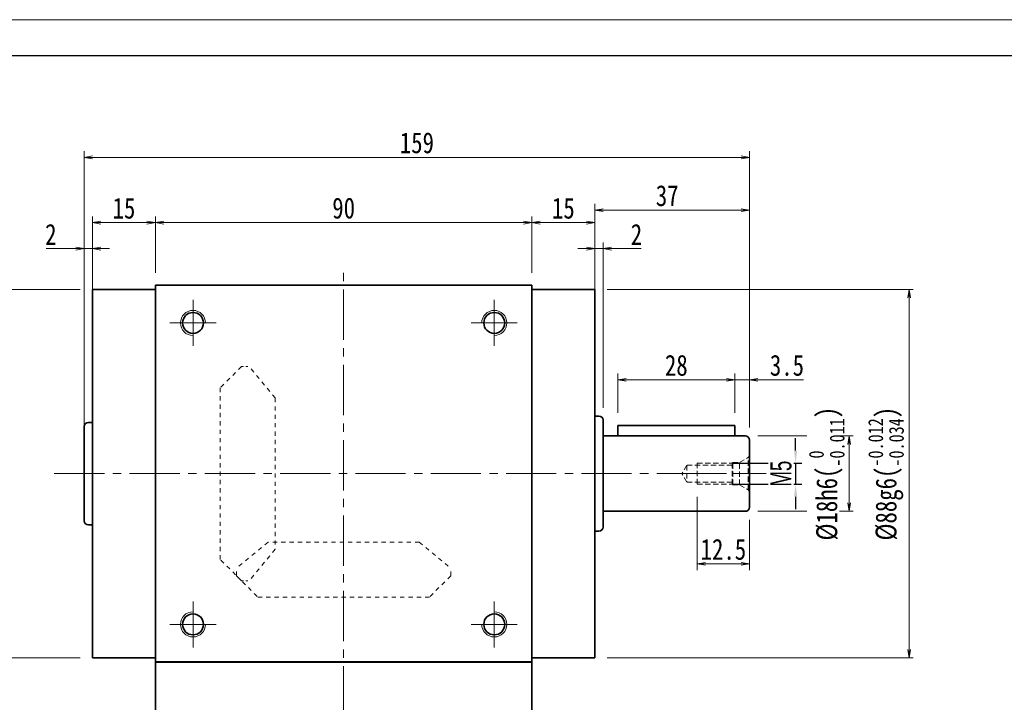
# Model space of a CAD drawing. Header units: millimetres. Extents: x -5 to 725, y 0 to 513.
# Tile 4 of 10: x 114 to 350, y 350 to 513. Entities that reach past the tile are written whole.
import ezdxf

# ---------------------------------------------------------------- set-up
doc = ezdxf.new("R2010")
doc.units = ezdxf.units.MM
for name, pattern in [('HIDDEN', [1.905, 1.27, -0.635]), ('点画线', [18, 12, -2, 2, -2]), ('虚线', [2, 1, -1])]:
    doc.linetypes.add(name, pattern=pattern)
for name, color, linetype, lineweight in [('中心线层', 1, '点画线', 18), ('图框_外框线', 7, 'Continuous', 18), ('尺寸线层', 3, 'Continuous', 18), ('粗实线', 7, 'Continuous', 40), ('粗实线层', 7, 'Continuous', 35)]:
    doc.layers.add(name, color=color, linetype=linetype, lineweight=lineweight)
doc.styles.add('宋体', font='SimSun.ttf', dxfattribs={"width": 0.8})
doc.styles.add('标准', font='txt', dxfattribs={"width": 0.667})
doc.dimstyles.new('a4-1-1', dxfattribs={"dimtxt": 3, "dimasz": 3, "dimexe": 1.5, "dimexo": 0, "dimgap": 0.5, "dimtad": 1, "dimdec": 3, "dimdsep": 46, "dimtxsty": '标准', "dimblk": '_CAXARROW', "dimcen": 0, "dimdle": 4, "dimazin": 2, "dimtfac": 0.707107, "dimtdec": 3, "dimtix": 1, "dimtmove": 2, "dimatfit": 3, "dimfxl": 0, "dimfrac": 2, "dimtolj": 1, "dimtzin": 0, "dimarcsym": 0})
doc.dimstyles.new('A水平标注$0', dxfattribs={"dimtxt": 3.5, "dimasz": 2, "dimexe": 1.5, "dimexo": 3, "dimgap": 1.1, "dimtad": 1, "dimtoh": 1, "dimdec": 4, "dimdsep": 46, "dimtxsty": '宋体', "dimblk": 'OPEN', "dimcen": 3, "dimclrd": 3, "dimclre": 3, "dimclrt": 6, "dimadec": 0, "dimazin": 0, "dimtm": 1e-09, "dimtfac": 1, "dimtdec": 4, "dimtix": 1, "dimtmove": 0, "dimatfit": 3, "dimldrblk": 'OPEN', "dimfxl": 0, "dimlwd": 13, "dimlwe": 13, "dimarcsym": 0})
doc.dimstyles.new('D直径标注φ25', dxfattribs={"dimtxt": 3.5, "dimasz": 2, "dimexe": 1, "dimexo": 3, "dimtad": 1, "dimtoh": 1, "dimdec": 1, "dimdsep": 46, "dimtxsty": '宋体', "dimblk": 'OPEN', "dimcen": 3, "dimclrd": 3, "dimclre": 3, "dimclrt": 130, "dimadec": 0, "dimazin": 0, "dimtm": 1e-09, "dimtfac": 1, "dimtdec": 1, "dimtmove": 0, "dimatfit": 0, "dimldrblk": 'OPEN', "dimfxl": 0, "dimlwd": 13, "dimlwe": 13, "dimarcsym": 0})

# ---------------------------------------------------------------- blocks, each defined once
blk = doc.blocks.new('_Open')
at = {"color": 0, "linetype": 'ByBlock', "lineweight": -2}
for p, q in [((-1, 0.17), (0, 0)), ((-1, -0.17), (0, 0)), ((0, 0), (-1, 0))]:
    blk.add_line(p, q, dxfattribs=at)
blk = doc.blocks.new('*D7')
at = {"layer": 'Defpoints', "color": 0, "transparency": 16777216}
for p in [(236.82, 464.75), (146.82, 449.8), (236.82, 449.8)]:
    blk.add_point(p, dxfattribs=at)
at = {"layer": '尺寸线层', "color": 3, "lineweight": 13, "transparency": 16777216}
for p, q in [((146.82, 452.8), (146.82, 466.25)), ((236.82, 452.8), (236.82, 466.25)), ((148.82, 464.75), (234.82, 464.75))]:
    blk.add_line(p, q, dxfattribs=at)
at = {"layer": '尺寸线层', "color": 3, "lineweight": 13, "transparency": 16777216, "xscale": 2, "yscale": 2, "zscale": 2, "rotation": 180}
blk.add_blockref('_Open', (146.82, 464.75), dxfattribs=at)
at = {"layer": '尺寸线层', "color": 3, "lineweight": 13, "transparency": 16777216, "xscale": 2, "yscale": 2, "zscale": 2}
blk.add_blockref('_Open', (236.82, 464.75), dxfattribs=at)
at = {"layer": '尺寸线层', "color": 6, "transparency": 16777216, "insert": (191.82, 468.2), "char_height": 5, "attachment_point": 5, "style": '宋体', "bg_fill": 3, "box_fill_scale": 1.1, "bg_fill_color": 257, "bg_fill_transparency": 0}
blk.add_mtext('90', dxfattribs=at)
blk = doc.blocks.new('*D8')
at = {"layer": 'Defpoints', "color": 0, "transparency": 16777216}
for p in [(131.82, 464.75), (146.82, 449.8), (131.82, 448.8)]:
    blk.add_point(p, dxfattribs=at)
at = {"layer": '尺寸线层', "color": 3, "lineweight": 13, "transparency": 16777216}
for p, q in [((131.82, 451.8), (131.82, 466.25)), ((146.82, 452.8), (146.82, 466.25)), ((144.82, 464.75), (133.82, 464.75))]:
    blk.add_line(p, q, dxfattribs=at)
at = {"layer": '尺寸线层', "color": 3, "lineweight": 13, "transparency": 16777216, "xscale": 2, "yscale": 2, "zscale": 2, "rotation": 180}
blk.add_blockref('_Open', (131.82, 464.75), dxfattribs=at)
at = {"layer": '尺寸线层', "color": 3, "lineweight": 13, "transparency": 16777216, "xscale": 2, "yscale": 2, "zscale": 2}
blk.add_blockref('_Open', (146.82, 464.75), dxfattribs=at)
at = {"layer": '尺寸线层', "color": 6, "transparency": 16777216, "insert": (139.32, 468.18), "char_height": 5, "attachment_point": 5, "style": '宋体', "bg_fill": 3, "box_fill_scale": 1.1, "bg_fill_color": 257, "bg_fill_transparency": 0}
blk.add_mtext('15', dxfattribs=at)
blk = doc.blocks.new('*D9')
at = {"layer": 'Defpoints', "color": 0, "transparency": 16777216}
for p in [(251.82, 464.75), (236.82, 449.8), (251.82, 448.8)]:
    blk.add_point(p, dxfattribs=at)
at = {"layer": '尺寸线层', "color": 3, "lineweight": 13, "transparency": 16777216}
for p, q in [((236.82, 452.8), (236.82, 466.25)), ((251.82, 451.8), (251.82, 466.25)), ((238.82, 464.75), (249.82, 464.75))]:
    blk.add_line(p, q, dxfattribs=at)
at = {"layer": '尺寸线层', "color": 3, "lineweight": 13, "transparency": 16777216, "xscale": 2, "yscale": 2, "zscale": 2, "rotation": 180}
blk.add_blockref('_Open', (236.82, 464.75), dxfattribs=at)
at = {"layer": '尺寸线层', "color": 3, "lineweight": 13, "transparency": 16777216, "xscale": 2, "yscale": 2, "zscale": 2}
blk.add_blockref('_Open', (251.82, 464.75), dxfattribs=at)
at = {"layer": '尺寸线层', "color": 6, "transparency": 16777216, "insert": (244.32, 468.18), "char_height": 5, "attachment_point": 5, "style": '宋体', "bg_fill": 3, "box_fill_scale": 1.1, "bg_fill_color": 257, "bg_fill_transparency": 0}
blk.add_mtext('15', dxfattribs=at)
blk = doc.blocks.new('*D10')
at = {"layer": 'Defpoints', "color": 0, "transparency": 16777216}
for p in [(129.82, 458.54), (131.82, 440.18), (129.82, 416.05)]:
    blk.add_point(p, dxfattribs=at)
at = {"layer": '尺寸线层', "color": 3, "lineweight": 13, "transparency": 16777216}
for p, q in [((129.82, 419.05), (129.82, 460.04)), ((131.82, 443.18), (131.82, 460.04)), ((120.74, 458.54), (123.95, 458.54)), ((123.95, 458.54), (127.82, 458.54)), ((131.82, 458.54), (129.82, 458.54)), ((133.82, 458.54), (135.82, 458.54))]:
    blk.add_line(p, q, dxfattribs=at)
at = {"layer": '尺寸线层', "color": 3, "lineweight": 13, "transparency": 16777216, "xscale": 2, "yscale": 2, "zscale": 2}
blk.add_blockref('_Open', (129.82, 458.54), dxfattribs=at)
at = {"layer": '尺寸线层', "color": 3, "lineweight": 13, "transparency": 16777216, "xscale": 2, "yscale": 2, "zscale": 2, "rotation": 180}
blk.add_blockref('_Open', (131.82, 458.54), dxfattribs=at)
at = {"layer": '尺寸线层', "color": 6, "transparency": 16777216, "insert": (121.84, 461.95), "char_height": 5, "attachment_point": 5, "style": '宋体', "bg_fill": 3, "box_fill_scale": 1.1, "bg_fill_color": 257, "bg_fill_transparency": 0}
blk.add_mtext('2', dxfattribs=at)
blk = doc.blocks.new('*D11')
at = {"layer": 'Defpoints', "color": 0, "transparency": 16777216}
for p in [(129.82, 480.35), (129.82, 412.8), (288.82, 412.8)]:
    blk.add_point(p, dxfattribs=at)
at = {"layer": '尺寸线层', "color": 3, "lineweight": 13, "transparency": 16777216}
for p, q in [((129.82, 415.8), (129.82, 481.85)), ((286.82, 480.35), (131.82, 480.35)), ((288.82, 415.8), (288.82, 481.85))]:
    blk.add_line(p, q, dxfattribs=at)
at = {"layer": '尺寸线层', "color": 3, "lineweight": 13, "transparency": 16777216, "xscale": 2, "yscale": 2, "zscale": 2, "rotation": 180}
blk.add_blockref('_Open', (129.82, 480.35), dxfattribs=at)
at = {"layer": '尺寸线层', "color": 3, "lineweight": 13, "transparency": 16777216, "xscale": 2, "yscale": 2, "zscale": 2}
blk.add_blockref('_Open', (288.82, 480.35), dxfattribs=at)
at = {"layer": '尺寸线层', "color": 6, "transparency": 16777216, "insert": (209.32, 483.8), "char_height": 5, "attachment_point": 5, "style": '宋体', "bg_fill": 3, "box_fill_scale": 1.1, "bg_fill_color": 257, "bg_fill_transparency": 0}
blk.add_mtext('159', dxfattribs=at)
blk = doc.blocks.new('*D12')
at = {"layer": 'Defpoints', "color": 0, "transparency": 16777216}
for p in [(131.82, 448.8), (100.65, 360.8), (131.82, 360.8)]:
    blk.add_point(p, dxfattribs=at)
at = {"layer": '尺寸线层', "color": 3, "lineweight": 13, "transparency": 16777216}
for p, q in [((128.82, 448.8), (99.65, 448.8)), ((100.65, 446.8), (100.65, 362.8)), ((128.82, 360.8), (99.65, 360.8))]:
    blk.add_line(p, q, dxfattribs=at)
at = {"layer": '尺寸线层', "color": 3, "lineweight": 13, "transparency": 16777216, "xscale": 2, "yscale": 2, "zscale": 2}
for p, rotation in [((100.65, 448.8), 90), ((100.65, 360.8), 270)]:
    blk.add_blockref('_Open', p, dxfattribs=dict(at, rotation=rotation))
at = {"layer": '尺寸线层', "color": 130, "transparency": 16777216, "insert": (95.13, 404.8), "char_height": 5, "attachment_point": 5, "rotation": 90, "style": '宋体', "bg_fill": 3, "box_fill_scale": 1.1, "bg_fill_color": 257, "bg_fill_transparency": 0}
blk.add_mtext('{\\A1;\\A1;%%C88g6({\\H0.707107x;\\S-0.012^ -0.034;})}', dxfattribs=at)
blk = doc.blocks.new('*D13')
at = {"layer": 'Defpoints', "color": 0, "transparency": 16777216}
for p in [(251.82, 448.8), (251.82, 360.8), (326.95, 360.8)]:
    blk.add_point(p, dxfattribs=at)
at = {"layer": '尺寸线层', "color": 3, "lineweight": 13, "transparency": 16777216}
for p, q in [((254.82, 448.8), (327.95, 448.8)), ((326.95, 446.8), (326.95, 362.8)), ((254.82, 360.8), (327.95, 360.8))]:
    blk.add_line(p, q, dxfattribs=at)
at = {"layer": '尺寸线层', "color": 3, "lineweight": 13, "transparency": 16777216, "xscale": 2, "yscale": 2, "zscale": 2}
for p, rotation in [((326.95, 448.8), 90), ((326.95, 360.8), 270)]:
    blk.add_blockref('_Open', p, dxfattribs=dict(at, rotation=rotation))
at = {"layer": '尺寸线层', "color": 130, "transparency": 16777216, "insert": (321.43, 404.8), "char_height": 5, "attachment_point": 5, "rotation": 90, "style": '宋体', "bg_fill": 3, "box_fill_scale": 1.1, "bg_fill_color": 257, "bg_fill_transparency": 0}
blk.add_mtext('{\\A1;\\A1;%%C88g6({\\H0.707107x;\\S-0.012^ -0.034;})}', dxfattribs=at)
blk = doc.blocks.new('*D22')
at = {"layer": 'Defpoints', "color": 0, "transparency": 16777216}
for p in [(287.82, 413.8), (287.82, 395.8)]:
    blk.add_point(p, dxfattribs=at)
at = {"layer": '尺寸线层', "color": 3, "lineweight": 13, "transparency": 16777216}
for p, q in [((290.82, 413.8), (313.62, 413.8)), ((312.62, 411.8), (312.62, 397.8)), ((290.82, 395.8), (313.62, 395.8))]:
    blk.add_line(p, q, dxfattribs=at)
at = {"layer": '尺寸线层', "color": 3, "lineweight": 13, "transparency": 16777216, "xscale": 2, "yscale": 2, "zscale": 2}
for p, rotation in [((312.62, 413.8), 90), ((312.62, 395.8), 270)]:
    blk.add_blockref('_Open', p, dxfattribs=dict(at, rotation=rotation))
at = {"layer": '尺寸线层', "color": 130, "transparency": 16777216, "insert": (307.26, 404.8), "char_height": 5, "attachment_point": 5, "rotation": 90, "style": '宋体', "bg_fill": 3, "box_fill_scale": 1.1, "bg_fill_color": 257, "bg_fill_transparency": 0}
blk.add_mtext('{\\A1;\\A1;%%C18h6({\\H0.707107x;\\S 0^ -0.011;})}', dxfattribs=at)
at = {"layer": 'Defpoints', "color": 0, "transparency": 16777216}
blk.add_point((312.62, 395.8), dxfattribs=at)
blk = doc.blocks.new('*D23')
at = {"layer": 'Defpoints', "color": 0, "transparency": 16777216}
for p in [(285.32, 427.2), (285.32, 416.3), (288.82, 412.8)]:
    blk.add_point(p, dxfattribs=at)
at = {"layer": '尺寸线层', "color": 3, "lineweight": 13, "transparency": 16777216}
for p, q in [((285.32, 419.3), (285.32, 428.7)), ((288.82, 415.8), (288.82, 428.7)), ((283.32, 427.2), (281.32, 427.2)), ((288.82, 427.2), (285.32, 427.2)), ((292.82, 427.2), (290.82, 427.2)), ((301.71, 427.2), (292.82, 427.2))]:
    blk.add_line(p, q, dxfattribs=at)
at = {"layer": '尺寸线层', "color": 3, "lineweight": 13, "transparency": 16777216, "xscale": 2, "yscale": 2, "zscale": 2}
blk.add_blockref('_Open', (285.32, 427.2), dxfattribs=at)
at = {"layer": '尺寸线层', "color": 3, "lineweight": 13, "transparency": 16777216, "xscale": 2, "yscale": 2, "zscale": 2, "rotation": 180}
blk.add_blockref('_Open', (288.82, 427.2), dxfattribs=at)
at = {"layer": '尺寸线层', "color": 6, "transparency": 16777216, "insert": (297.76, 430.65), "char_height": 5, "attachment_point": 5, "style": '宋体', "bg_fill": 3, "box_fill_scale": 1.1, "bg_fill_color": 257, "bg_fill_transparency": 0}
blk.add_mtext('3.5', dxfattribs=at)
blk = doc.blocks.new('*D24')
at = {"layer": 'Defpoints', "color": 0, "transparency": 16777216}
for p in [(257.32, 427.2), (257.32, 416.3), (285.32, 416.3)]:
    blk.add_point(p, dxfattribs=at)
at = {"layer": '尺寸线层', "color": 3, "lineweight": 13, "transparency": 16777216}
for p, q in [((257.32, 419.3), (257.32, 428.7)), ((285.32, 419.3), (285.32, 428.7)), ((283.32, 427.2), (259.32, 427.2))]:
    blk.add_line(p, q, dxfattribs=at)
at = {"layer": '尺寸线层', "color": 3, "lineweight": 13, "transparency": 16777216, "xscale": 2, "yscale": 2, "zscale": 2, "rotation": 180}
blk.add_blockref('_Open', (257.32, 427.2), dxfattribs=at)
at = {"layer": '尺寸线层', "color": 3, "lineweight": 13, "transparency": 16777216, "xscale": 2, "yscale": 2, "zscale": 2}
blk.add_blockref('_Open', (285.32, 427.2), dxfattribs=at)
at = {"layer": '尺寸线层', "color": 6, "transparency": 16777216, "insert": (271.32, 430.65), "char_height": 5, "attachment_point": 5, "style": '宋体', "bg_fill": 3, "box_fill_scale": 1.1, "bg_fill_color": 257, "bg_fill_transparency": 0}
blk.add_mtext('28', dxfattribs=at)
blk = doc.blocks.new('_CAXARROW')
blk.add_hatch(color=0).paths.add_polyline_path([(0, 0), (-1, 0.125), (-1, -0.125)], flags=0)
blk = doc.blocks.new('*D25')
at = {"layer": 'Defpoints', "color": 0, "transparency": 16777216}
for p in [(284.67, 407.3), (284.67, 402.3)]:
    blk.add_point(p, dxfattribs=at)
at = {"layer": '尺寸线层', "color": 0, "lineweight": -2, "transparency": 16777216}
for p, q in [((299.83, 410.3), (299.83, 413.3)), ((284.67, 407.3), (301.33, 407.3)), ((299.83, 407.3), (299.83, 402.3)), ((284.67, 402.3), (301.33, 402.3)), ((299.83, 399.3), (299.83, 396.3))]:
    blk.add_line(p, q, dxfattribs=at)
at = {"layer": '尺寸线层', "color": 0, "lineweight": -2, "transparency": 16777216, "xscale": 3, "yscale": 3, "zscale": 3}
for p, rotation in [((299.83, 407.3), 270), ((299.83, 402.3), 90)]:
    blk.add_blockref('_CAXARROW', p, dxfattribs=dict(at, rotation=rotation))
at = {"layer": '尺寸线层', "color": 0, "transparency": 16777216, "insert": (296.36, 404.8), "char_height": 5, "attachment_point": 5, "rotation": 90, "style": '标准', "bg_fill": 3, "box_fill_scale": 1.1, "bg_fill_color": 257, "bg_fill_transparency": 0}
blk.add_mtext('\\A1;M5', dxfattribs=at)
at = {"layer": 'Defpoints', "color": 0, "transparency": 16777216}
blk.add_point((299.83, 402.3), dxfattribs=at)
blk = doc.blocks.new('23343f_1')
at = {"layer": '中心线层', "linetype": '点画线', "lineweight": 18}
blk.add_line((17.47, 0), (-1.33, 0), dxfattribs=at)
at = {"layer": '粗实线层', "color": 6, "linetype": 'HIDDEN', "lineweight": 18}
for p, q in [((0, -4.4), (0, 4.4)), ((0, 4.4), (0.32, 3.85)), ((2.4, 2.65), (0.32, 3.85)), ((0.32, -3.85), (0.32, 3.85)), ((4, 2.65), (2.4, 2.65)), ((2.4, -2.65), (2.4, 2.65)), ((4.15, 2.5), (4, 2.65)), ((4, -2.65), (4, 2.65)), ((12.5, 2.5), (4.15, 2.5)), ((4.15, -2.5), (4.15, 2.5)), ((12.5, -2.5), (12.5, 2.5)), ((4.15, 2), (15, 2)), ((15, 2), (16.15, 0)), ((15, 2), (15, -2)), ((4.15, -2), (15, -2)), ((15, -2), (16.15, 0)), ((0, -4.4), (0.32, -3.85)), ((2.4, -2.65), (0.32, -3.85)), ((4, -2.65), (2.4, -2.65)), ((4.15, -2.5), (4, -2.65)), ((12.5, -2.5), (4.15, -2.5))]:
    blk.add_line(p, q, dxfattribs=at)
blk = doc.blocks.new('*D26')
at = {"layer": 'Defpoints', "color": 0, "transparency": 16777216}
for p in [(276.32, 402.3), (288.82, 396.8), (276.32, 383.26)]:
    blk.add_point(p, dxfattribs=at)
at = {"layer": '尺寸线层', "color": 3, "lineweight": 13, "transparency": 16777216}
for p, q in [((276.32, 399.3), (276.32, 381.76)), ((288.82, 393.8), (288.82, 381.76)), ((286.82, 383.26), (278.32, 383.26))]:
    blk.add_line(p, q, dxfattribs=at)
at = {"layer": '尺寸线层', "color": 3, "lineweight": 13, "transparency": 16777216, "xscale": 2, "yscale": 2, "zscale": 2, "rotation": 180}
blk.add_blockref('_Open', (276.32, 383.26), dxfattribs=at)
at = {"layer": '尺寸线层', "color": 3, "lineweight": 13, "transparency": 16777216, "xscale": 2, "yscale": 2, "zscale": 2}
blk.add_blockref('_Open', (288.82, 383.26), dxfattribs=at)
at = {"layer": '尺寸线层', "color": 6, "transparency": 16777216, "insert": (282.57, 386.69), "char_height": 5, "attachment_point": 5, "style": '宋体', "bg_fill": 3, "box_fill_scale": 1.1, "bg_fill_color": 257, "bg_fill_transparency": 0}
blk.add_mtext('12.5', dxfattribs=at)
blk = doc.blocks.new('*D29')
at = {"layer": 'Defpoints', "color": 0, "transparency": 16777216}
for p in [(253.82, 458.54), (251.82, 440.18), (253.82, 417.55)]:
    blk.add_point(p, dxfattribs=at)
at = {"layer": '尺寸线层', "color": 3, "lineweight": 13, "transparency": 16777216}
for p, q in [((251.82, 443.18), (251.82, 460.04)), ((253.82, 420.55), (253.82, 460.04)), ((249.82, 458.54), (247.82, 458.54)), ((251.82, 458.54), (253.82, 458.54)), ((259.68, 458.54), (255.82, 458.54)), ((262.9, 458.54), (259.68, 458.54))]:
    blk.add_line(p, q, dxfattribs=at)
at = {"layer": '尺寸线层', "color": 3, "lineweight": 13, "transparency": 16777216, "xscale": 2, "yscale": 2, "zscale": 2}
blk.add_blockref('_Open', (251.82, 458.54), dxfattribs=at)
at = {"layer": '尺寸线层', "color": 3, "lineweight": 13, "transparency": 16777216, "xscale": 2, "yscale": 2, "zscale": 2, "rotation": 180}
blk.add_blockref('_Open', (253.82, 458.54), dxfattribs=at)
at = {"layer": '尺寸线层', "color": 6, "transparency": 16777216, "insert": (261.79, 461.95), "char_height": 5, "attachment_point": 5, "style": '宋体', "bg_fill": 3, "box_fill_scale": 1.1, "bg_fill_color": 257, "bg_fill_transparency": 0}
blk.add_mtext('2', dxfattribs=at)
blk = doc.blocks.new('*D30')
at = {"layer": 'Defpoints', "color": 0, "transparency": 16777216}
for p in [(251.82, 467.73), (251.82, 448.8), (288.82, 412.8)]:
    blk.add_point(p, dxfattribs=at)
at = {"layer": '尺寸线层', "color": 3, "lineweight": 13, "transparency": 16777216}
for p, q in [((251.82, 451.8), (251.82, 469.23)), ((288.82, 415.8), (288.82, 469.23)), ((286.82, 467.73), (253.82, 467.73))]:
    blk.add_line(p, q, dxfattribs=at)
at = {"layer": '尺寸线层', "color": 3, "lineweight": 13, "transparency": 16777216, "xscale": 2, "yscale": 2, "zscale": 2, "rotation": 180}
blk.add_blockref('_Open', (251.82, 467.73), dxfattribs=at)
at = {"layer": '尺寸线层', "color": 3, "lineweight": 13, "transparency": 16777216, "xscale": 2, "yscale": 2, "zscale": 2}
blk.add_blockref('_Open', (288.82, 467.73), dxfattribs=at)
at = {"layer": '尺寸线层', "color": 6, "transparency": 16777216, "insert": (269.14, 471.17), "char_height": 5, "attachment_point": 5, "style": '宋体', "bg_fill": 3, "box_fill_scale": 1.1, "bg_fill_color": 257, "bg_fill_transparency": 0}
blk.add_mtext('37', dxfattribs=at)

msp = doc.modelspace()

# ---------------------------------------------------------------- linework, layer by layer
at = {"color": 6, "linetype": '虚线', "lineweight": 18}
for p, q in [((167.42189, 430.39957), (162.32189, 425.29957)), ((175.44689, 422.87165), (169.2376, 430.39957)), ((175.44689, 422.87165), (175.44689, 386.72749)), ((173.74481, 388.42957), (166.21689, 382.22028)), ((209.88897, 388.42957), (173.74481, 388.42957)), ((209.88897, 388.42957), (217.41689, 382.22028)), ((175.44689, 386.72749), (169.2376, 379.19957)), ((167.42189, 379.19957), (162.32189, 384.29957)), ((166.21689, 380.40457), (166.21689, 382.22028)), ((217.41689, 380.40457), (217.41689, 382.22028)), ((166.21689, 380.40457), (171.31689, 375.30457)), ((217.41689, 380.40457), (212.31689, 375.30457))]:
    msp.add_line(p, q, dxfattribs=at)
at = {"color": 6, "linetype": '虚线', "lineweight": 18, "ltscale": 0.5}
for p, q in [((167.42189, 430.39957), (169.2376, 430.39957)), ((167.42189, 379.19957), (169.2376, 379.19957))]:
    msp.add_line(p, q, dxfattribs=at)
at = {"layer": '中心线层'}
for p, q in [((191.81689, 346.79957), (191.81689, 452.79957)), ((122.63772, 404.79957), (292.8051, 404.79957)), ((155.81689, 363.29957), (155.81689, 374.29957)), ((227.81689, 374.29957), (227.81689, 363.29957)), ((161.31689, 368.79957), (150.31689, 368.79957)), ((233.31689, 368.79957), (222.31689, 368.79957))]:
    msp.add_line(p, q, dxfattribs=at)
at = {"layer": '粗实线', "lineweight": 40}
msp.add_line((236.81689, 359.79957), (146.81689, 359.79957), dxfattribs=at)
at = {"layer": '粗实线层'}
for p, q in [((146.81689, 449.79957), (236.81689, 449.79957)), ((146.81689, 359.79957), (146.81689, 449.79957)), ((236.81689, 359.79957), (236.81689, 449.79957)), ((146.81689, 448.79957), (131.81689, 448.79957)), ((131.81689, 360.79957), (131.81689, 448.79957)), ((236.81689, 448.79957), (251.81689, 448.79957)), ((251.81689, 448.79957), (251.81689, 360.79957)), ((146.81689, 360.79957), (131.81689, 360.79957)), ((236.81689, 360.79957), (251.81689, 360.79957)), ((146.81689, 359.79957), (146.81689, 346.79957)), ((236.81689, 346.79957), (236.81689, 359.79957))]:
    msp.add_line(p, q, dxfattribs=at)
at = {"layer": '粗实线层', "color": 6, "linetype": '虚线', "lineweight": 18}
for p, q in [((162.32189, 384.29957), (162.32189, 425.29957)), ((171.31689, 375.30457), (212.31689, 375.30457))]:
    msp.add_line(p, q, dxfattribs=at)
at = {"layer": '粗实线层'}
for centre in [(155.81689, 368.79957), (227.81689, 368.79957)]:
    msp.add_circle(centre, 2.5, dxfattribs=at)
at = {"layer": '粗实线层', "lineweight": 18}
for centre, start, end in [((155.81689, 368.79957), 90, 360), ((227.81689, 368.79957), 180, 90)]:
    msp.add_arc(centre, 3, start, end, dxfattribs=at)

# ---------------------------------------------------------------- next in the draw order: dimensions: what is measured, and where the dimension line sits
at = {"layer": '尺寸线层'}
dim = msp.add_linear_dim(base=(236.81689, 464.7542), p1=(146.81689, 449.79957), p2=(236.81689, 449.79957), dimstyle='A水平标注$0', override={"dimtxt": 5, "dimgap": 1, "dimdec": 1, "dimpost": '<>', "dimblk": 'Open', "dimtvp": 0.1, "dimtfill": 1, "dimtfillclr": 256}, dxfattribs=at)
dim.commit()
dim.dimension.update_dxf_attribs({"geometry": '*D7', "text_midpoint": (191.81689, 468.19833)})

# ---------------------------------------------------------------- next in the draw order: dimensions: what is measured, and where the dimension line sits
for base, p1, p2, picture, middle in [((131.81689, 464.7542), (146.81689, 449.79957), (131.81689, 448.79957), '*D8', (139.31689, 468.18437)), ((251.81689, 464.7542), (236.81689, 449.79957), (251.81689, 448.79957), '*D9', (244.31689, 468.18437))]:
    dim = msp.add_linear_dim(base=base, p1=p1, p2=p2, dimstyle='A水平标注$0', override={"dimtxt": 5, "dimgap": 1, "dimdec": 1, "dimpost": '<>', "dimblk": 'Open', "dimtvp": 0.1, "dimtfill": 1, "dimtfillclr": 256}, dxfattribs=at)
    dim.commit()
    dim.dimension.update_dxf_attribs({"geometry": picture, "text_midpoint": middle})

# ---------------------------------------------------------------- next in the draw order: dimensions: what is measured, and where the dimension line sits
dim = msp.add_linear_dim(base=(129.81689, 458.53589), p1=(131.81689, 440.18226), p2=(129.81689, 416.04957), dimstyle='A水平标注$0', override={"dimtxt": 5, "dimgap": 1, "dimdec": 1, "dimpost": '<>', "dimblk": 'Open', "dimtvp": 0.1, "dimtfill": 1, "dimtfillclr": 256}, dxfattribs=at)
dim.commit()
dim.dimension.update_dxf_attribs({"geometry": '*D10', "text_midpoint": (121.84445, 458.53589), "dimtype": 160})

# ---------------------------------------------------------------- next in the draw order: dimensions: what is measured, and where the dimension line sits
dim = msp.add_linear_dim(base=(129.81689, 480.35151), p1=(288.81689, 412.79957), p2=(129.81689, 412.79957), dimstyle='A水平标注$0', override={"dimtxt": 5, "dimgap": 1, "dimdec": 1, "dimpost": '<>', "dimblk": 'Open', "dimtvp": 0.1, "dimtfill": 1, "dimtfillclr": 256}, dxfattribs=at)
dim.commit()
dim.dimension.update_dxf_attribs({"geometry": '*D11', "text_midpoint": (209.31689, 483.79565)})

# ---------------------------------------------------------------- next in the draw order: linework, layer by layer
at = {"layer": '中心线层'}
for p, q in [((155.81689, 435.29957), (155.81689, 446.29957)), ((227.81689, 446.29957), (227.81689, 435.29957)), ((150.31689, 440.79957), (161.31689, 440.79957)), ((222.31689, 440.79957), (233.31689, 440.79957))]:
    msp.add_line(p, q, dxfattribs=at)
at = {"layer": '粗实线层'}
msp.add_line((129.81689, 416.04957), (129.81689, 393.54957), dxfattribs=at)
for centre in [(155.81689, 440.79957), (227.81689, 440.79957)]:
    msp.add_circle(centre, 2.5, dxfattribs=at)
at = {"layer": '粗实线层', "lineweight": 18}
for centre, start, end in [((155.81689, 440.79957), 0, 270), ((227.81689, 440.79957), 270, 180)]:
    msp.add_arc(centre, 3, start, end, dxfattribs=at)

# ---------------------------------------------------------------- next in the draw order: dimensions: what is measured, and where the dimension line sits
at = {"layer": '尺寸线层'}
dim = msp.add_linear_dim(base=(326.95236, 360.79957), p1=(251.81689, 448.79957), p2=(251.81689, 360.79957), angle=270, text='{\\A1;\\A1;%%C88g6({\\H0.707107x;\\S-0.012^ -0.034;})}', dimstyle='D直径标注φ25', override={"dimtxt": 5, "dimgap": 1, "dimpost": 'φ<>', "dimtp": -0.012, "dimtm": 0.034, "dimtdec": 3, "dimtzin": 8}, dxfattribs=at)
dim.commit()
dim.dimension.update_dxf_attribs({"geometry": '*D13', "text_midpoint": (321.43171, 404.79957)})

# ---------------------------------------------------------------- next in the draw order: linework, layer by layer
at = {"layer": '粗实线层'}
for p, q in [((252.81689, 418.54957), (251.81689, 418.54957)), ((253.81689, 417.54957), (253.81689, 392.04957)), ((252.81689, 391.04957), (251.81689, 391.04957))]:
    msp.add_line(p, q, dxfattribs=at)
for centre, start, end in [((252.81689, 417.54957), 360, 90), ((252.81689, 392.04957), 270, 0)]:
    msp.add_arc(centre, 1, start, end, dxfattribs=at)

# ---------------------------------------------------------------- next in the draw order: dimensions: what is measured, and where the dimension line sits
at = {"layer": '尺寸线层'}
dim = msp.add_linear_dim(base=(100.65142, 360.79957), p1=(131.81689, 448.79957), p2=(131.81689, 360.79957), angle=270, text='{\\A1;\\A1;%%C88g6({\\H0.707107x;\\S-0.012^ -0.034;})}', dimstyle='D直径标注φ25', override={"dimtxt": 5, "dimgap": 1, "dimpost": 'φ<>', "dimtp": -0.012, "dimtm": 0.034, "dimtdec": 3, "dimtzin": 8}, dxfattribs=at)
dim.commit()
dim.dimension.update_dxf_attribs({"geometry": '*D12', "text_midpoint": (95.13077, 404.79957)})
dim = msp.add_linear_dim(base=(312.61722, 395.79957), p1=(287.81689, 413.79957), p2=(287.81689, 395.79957), angle=270, text='{\\A1;\\A1;%%C18h6({\\H0.707107x;\\S 0^ -0.011;})}', dimstyle='D直径标注φ25', override={"dimtxt": 5, "dimgap": 1, "dimpost": 'φ<>', "dimtp": 0, "dimtm": 0.011, "dimtdec": 3, "dimtzin": 8}, dxfattribs=at)
dim.commit()
dim.dimension.update_dxf_attribs({"geometry": '*D22', "text_midpoint": (312.61722, 404.79957), "dimtype": 160})

# ---------------------------------------------------------------- next in the draw order: linework, layer by layer
at = {"layer": '粗实线层'}
for p, q in [((130.81689, 417.04957), (131.81689, 417.04957)), ((253.81689, 413.79957), (287.81689, 413.79957)), ((288.81689, 412.79957), (288.81689, 396.79957)), ((287.81689, 395.79957), (253.81689, 395.79957)), ((130.81689, 392.54957), (131.81689, 392.54957))]:
    msp.add_line(p, q, dxfattribs=at)
for centre, start, end in [((130.81689, 416.04957), 90, 180), ((287.81689, 412.79957), 0, 90), ((287.81689, 396.79957), 270, 0), ((130.81689, 393.54957), 180, 270)]:
    msp.add_arc(centre, 1, start, end, dxfattribs=at)

# ---------------------------------------------------------------- next in the draw order: dimensions: what is measured, and where the dimension line sits
at = {"layer": '尺寸线层'}
dim = msp.add_linear_dim(base=(285.31689, 427.20221), p1=(288.81689, 412.79957), p2=(285.31689, 416.29957), dimstyle='A水平标注$0', override={"dimtxt": 5, "dimgap": 1, "dimdec": 1, "dimpost": '<>', "dimblk": 'Open', "dimtvp": 0.1, "dimtfill": 1, "dimtfillclr": 256}, dxfattribs=at)
dim.commit()
dim.dimension.update_dxf_attribs({"geometry": '*D23', "text_midpoint": (297.76103, 427.20221), "dimtype": 160})

# ---------------------------------------------------------------- next in the draw order: dimensions: what is measured, and where the dimension line sits
dim = msp.add_linear_dim(base=(257.31689, 427.20221), p1=(285.31689, 416.29957), p2=(257.31689, 416.29957), dimstyle='A水平标注$0', override={"dimtxt": 5, "dimgap": 1, "dimdec": 1, "dimpost": '<>', "dimblk": 'Open', "dimtvp": 0.1, "dimtfill": 1, "dimtfillclr": 256}, dxfattribs=at)
dim.commit()
dim.dimension.update_dxf_attribs({"geometry": '*D24', "text_midpoint": (271.31689, 430.64634)})

# ---------------------------------------------------------------- next in the draw order: linework, layer by layer
at = {"layer": '粗实线层'}
for p, q in [((285.31689, 416.29957), (257.31689, 416.29957)), ((257.31689, 416.29957), (257.31689, 413.79957)), ((285.31689, 416.29957), (285.31689, 413.79957))]:
    msp.add_line(p, q, dxfattribs=at)

# ---------------------------------------------------------------- next in the draw order: dimensions: what is measured, and where the dimension line sits
at = {"layer": '尺寸线层'}
dim = msp.add_linear_dim(base=(253.81689, 458.53589), p1=(251.81689, 440.18226), p2=(253.81689, 417.54957), dimstyle='A水平标注$0', override={"dimtxt": 5, "dimgap": 1, "dimdec": 1, "dimpost": '<>', "dimblk": 'Open', "dimtvp": 0.1, "dimtfill": 1, "dimtfillclr": 256}, dxfattribs=at)
dim.commit()
dim.dimension.update_dxf_attribs({"geometry": '*D29', "text_midpoint": (261.78934, 458.53589), "dimtype": 160})

# ---------------------------------------------------------------- next in the draw order: dimensions: what is measured, and where the dimension line sits
dim = msp.add_linear_dim(base=(299.83184, 402.29957), p1=(284.66689, 407.29957), p2=(284.66689, 402.29957), angle=270, dimstyle='a4-1-1', override={"dimtxt": 5, "dimgap": 1, "dimpost": 'M<>', "dimsah": 1, "dimtfill": 1, "dimtzin": 0}, dxfattribs=at)
dim.commit()
dim.dimension.update_dxf_attribs({"geometry": '*D25', "text_midpoint": (296.36041, 404.79957)})

# ---------------------------------------------------------------- next in the draw order: block references
at = {"layer": '粗实线层', "xscale": -1}
msp.add_blockref('23343f_1', (288.81689, 404.79957), dxfattribs=at)

# ---------------------------------------------------------------- next in the draw order: dimensions: what is measured, and where the dimension line sits
at = {"layer": '尺寸线层'}
dim = msp.add_linear_dim(base=(251.81689, 467.72906), p1=(288.81689, 412.79957), p2=(251.81689, 448.79957), dimstyle='A水平标注$0', override={"dimtxt": 5, "dimgap": 1, "dimdec": 1, "dimpost": '<>', "dimblk": 'Open', "dimtvp": 0.1, "dimtfill": 1, "dimtfillclr": 256}, dxfattribs=at)
dim.commit()
dim.dimension.update_dxf_attribs({"geometry": '*D30', "text_midpoint": (269.13713, 467.72906), "dimtype": 160})

# ---------------------------------------------------------------- next in the draw order: dimensions: what is measured, and where the dimension line sits
dim = msp.add_linear_dim(base=(276.31689, 383.26302), p1=(288.81689, 396.79957), p2=(276.31689, 402.29957), dimstyle='A水平标注$0', override={"dimtxt": 5, "dimgap": 1, "dimdec": 1, "dimpost": '<>', "dimblk": 'Open', "dimtvp": 0.1, "dimtfill": 1, "dimtfillclr": 256}, dxfattribs=at)
dim.commit()
dim.dimension.update_dxf_attribs({"geometry": '*D26', "text_midpoint": (282.56689, 386.69319)})

# ---------------------------------------------------------------- next in the draw order: linework, layer by layer
at = {"layer": '图框_外框线', "color": 3}
msp.add_lwpolyline([(-1.09552, -0.2191), (724.98969, -0.2191), (724.98969, 513.22686), (-1.09552, 513.22686)], close=True, dxfattribs=at)
at = {"layer": '图框_外框线', "color": 3, "lineweight": 25}
msp.add_lwpolyline([(42.12384, 8.42477), (716.34582, 8.42477), (716.34582, 504.58299), (42.12384, 504.58299)], close=True, dxfattribs=at)

doc.saveas('drawing.dxf')
